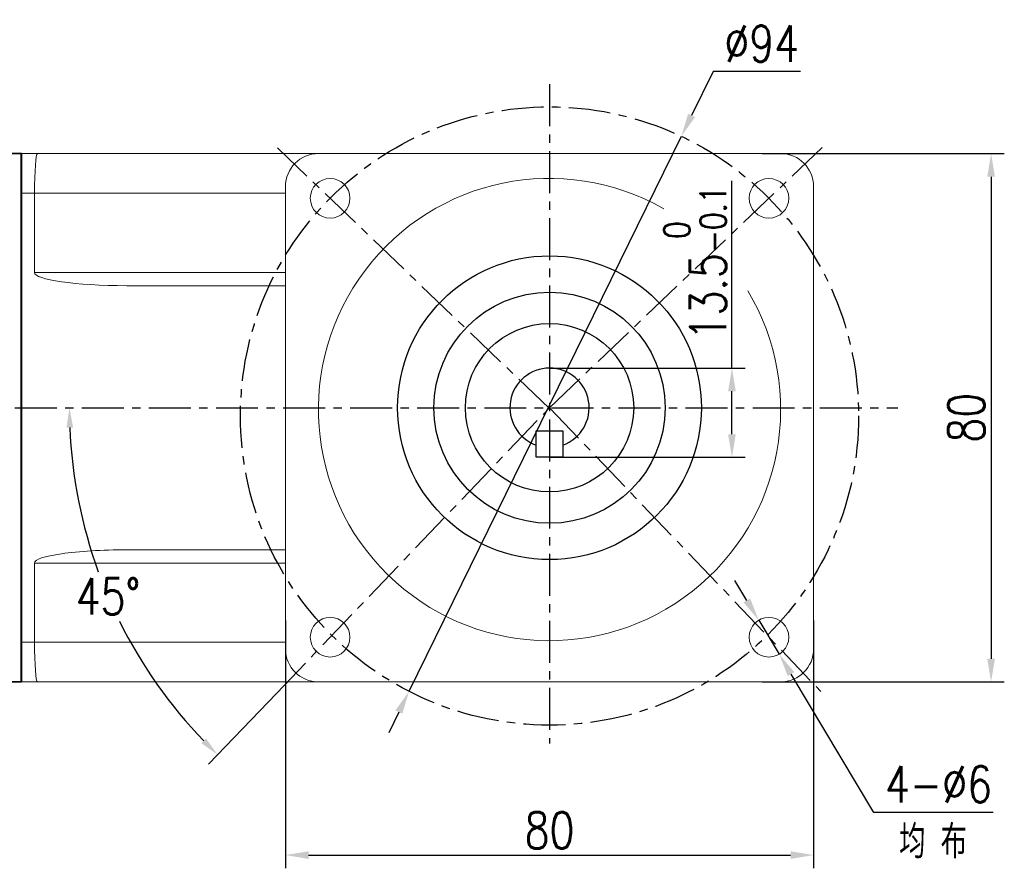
# Model space of a CAD drawing. Header units: inches. Extents: x -753 to 5070, y -3075 to 1581.
# Tile 110 of 178: x 4717 to 4866, y -2170 to -2041. Entities that reach past the tile are written whole.
import ezdxf

# ---------------------------------------------------------------- set-up
doc = ezdxf.new("R2010")
doc.units = ezdxf.units.IN
doc.header["$LTSCALE"] = 10
doc.header["$MEASUREMENT"] = 0
doc.linetypes.add('CENTER', pattern=[10.16, 6.35, -1.27, 1.27, -1.27])
for name, color, linetype in [('1轮廓实线层', 7, 'Continuous'), ('3中心线层', 1, 'CENTER'), ('6文字层', 3, 'Continuous'), ('7标注层', 4, 'Continuous')]:
    doc.layers.add(name, color=color, linetype=linetype)
doc.layers.add('图层2', color=4, linetype='Continuous', lineweight=40)
doc.styles.add('PC_TEXTSTYLE', font='isocp.shx', dxfattribs={"width": 0.8, "bigfont": 'HZFS.SHX'})
doc.styles.add('TH_GBDIM', font='romans.shx', dxfattribs={"width": 0.8, "bigfont": 'gbcbig.shx'})
doc.dimstyles.new('TH_GBDIM', dxfattribs={"dimtxt": 3.5, "dimasz": 2.5, "dimexe": 2, "dimexo": 0, "dimgap": 1, "dimtad": 1, "dimdec": 4, "dimdsep": 46, "dimtxsty": 'TH_GBDIM', "dimcen": 0.09, "dimclrd": 4, "dimclre": 4, "dimclrt": 3, "dimadec": 0, "dimazin": 0, "dimtfac": 1, "dimtdec": 4, "dimtmove": 0, "dimatfit": 3, "dimfxl": 1, "dimtzin": 0, "dimarcsym": 0})
doc.dimstyles.new('角度标注', dxfattribs={"dimtxt": 3.5, "dimasz": 3, "dimexe": 2, "dimexo": 0, "dimgap": 1, "dimtad": 1, "dimtih": 1, "dimtoh": 1, "dimdsep": 46, "dimtxsty": 'PC_TEXTSTYLE', "dimsah": 1, "dimcen": 0.09, "dimclrd": 4, "dimclrt": 3, "dimadec": 0, "dimazin": 0, "dimtfac": 0.7, "dimtmove": 0, "dimatfit": 0, "dimfxl": 1, "dimtzin": 0, "dimarcsym": 0})

# ---------------------------------------------------------------- blocks, each defined once
blk = doc.blocks.new('*D725')
at = {"layer": '7标注层', "color": 4, "lineweight": -2, "transparency": 16777216}
for p, q in [((4829.63, -2061.41), (4866.31, -2061.41)), ((4864.31, -2064.91), (4864.31, -2137.91)), ((4829.63, -2141.41), (4866.31, -2141.41))]:
    blk.add_line(p, q, dxfattribs=at)
at = {"layer": '7标注层', "color": 4, "transparency": 16777216}
for points in [[(4863.73, -2064.91), (4864.89, -2064.91), (4864.31, -2061.41)], [(4863.73, -2137.91), (4864.89, -2137.91), (4864.31, -2141.41)]]:
    blk.add_solid(points, dxfattribs=at)
at = {"layer": 'Defpoints', "color": 0, "transparency": 16777216}
for p in [(4829.63, -2061.41), (4829.63, -2141.41), (4864.31, -2141.41)]:
    blk.add_point(p, dxfattribs=at)
at = {"layer": '7标注层', "color": 3, "transparency": 16777216, "insert": (4860.56, -2101.41), "char_height": 5.5, "attachment_point": 5, "rotation": 90, "style": 'TH_GBDIM'}
blk.add_mtext('{80}{}{}', dxfattribs=at)
blk = doc.blocks.new('*D726')
at = {"layer": '7标注层', "color": 4, "lineweight": -2, "transparency": 16777216}
for p, q in [((4757.43, -2132.13), (4757.43, -2169.63)), ((4837.43, -2132.13), (4837.43, -2169.63)), ((4760.93, -2167.63), (4833.93, -2167.63))]:
    blk.add_line(p, q, dxfattribs=at)
at = {"layer": '7标注层', "color": 4, "transparency": 16777216}
for points in [[(4760.93, -2167.05), (4760.93, -2168.22), (4757.43, -2167.63)], [(4833.93, -2167.05), (4833.93, -2168.22), (4837.43, -2167.63)]]:
    blk.add_solid(points, dxfattribs=at)
at = {"layer": 'Defpoints', "color": 0, "transparency": 16777216}
for p in [(4757.43, -2132.13), (4837.43, -2132.13), (4837.43, -2167.63)]:
    blk.add_point(p, dxfattribs=at)
at = {"layer": '7标注层', "color": 3, "transparency": 16777216, "insert": (4797.43, -2163.88), "char_height": 5.5, "attachment_point": 5, "style": 'TH_GBDIM'}
blk.add_mtext('{80}{}{}', dxfattribs=at)
blk = doc.blocks.new('*D727')
at = {"layer": '7标注层', "color": 4, "lineweight": -2, "transparency": 16777216}
for p, q in [((4827.32, -2129.07), (4825.52, -2126.07)), ((4829.12, -2132.07), (4832.21, -2137.22)), ((4846.56, -2161.16), (4834.01, -2140.22)), ((4864.61, -2161.16), (4846.56, -2161.16))]:
    blk.add_line(p, q, dxfattribs=at)
at = {"layer": '7标注层', "color": 4, "transparency": 16777216}
for points in [[(4827.82, -2128.77), (4826.82, -2129.37), (4829.12, -2132.07)], [(4834.51, -2139.92), (4833.51, -2140.52), (4832.21, -2137.22)]]:
    blk.add_solid(points, dxfattribs=at)
at = {"layer": 'Defpoints', "color": 0, "transparency": 16777216}
for p in [(4829.12, -2132.07), (4832.21, -2137.22)]:
    blk.add_point(p, dxfattribs=at)
at = {"layer": '7标注层', "color": 3, "transparency": 16777216, "insert": (4856.34, -2156.91), "char_height": 5.5, "attachment_point": 5, "style": 'TH_GBDIM'}
blk.add_mtext('{4-∅6}', dxfattribs=at)
blk = doc.blocks.new('*D728')
at = {"layer": '7标注层', "color": 4, "lineweight": -2, "transparency": 16777216}
for p, q in [((4822.2, -2049), (4818.94, -2055.65)), ((4835.44, -2049), (4822.2, -2049)), ((4776.16, -2142.83), (4817.4, -2058.79)), ((4774.61, -2145.97), (4773.07, -2149.12))]:
    blk.add_line(p, q, dxfattribs=at)
at = {"layer": '7标注层', "color": 4, "transparency": 16777216}
for points in [[(4818.42, -2055.39), (4819.46, -2055.9), (4817.4, -2058.79)], [(4774.09, -2145.72), (4775.14, -2146.23), (4776.16, -2142.83)]]:
    blk.add_solid(points, dxfattribs=at)
at = {"layer": 'Defpoints', "color": 0, "transparency": 16777216}
for p in [(4817.4, -2058.79), (4776.16, -2142.83)]:
    blk.add_point(p, dxfattribs=at)
at = {"layer": '7标注层', "color": 3, "transparency": 16777216, "insert": (4829.57, -2044.75), "char_height": 5.5, "attachment_point": 5, "style": 'TH_GBDIM'}
blk.add_mtext('{∅94}{}{}', dxfattribs=at)
blk = doc.blocks.new('*D729')
at = {"layer": '7标注层', "color": 0, "lineweight": -2, "transparency": 16777216}
blk.add_line((4756.07, -2143.15), (4745.79, -2153.89), dxfattribs=at)
at = {"layer": '7标注层', "color": 4, "lineweight": -2, "transparency": 16777216}
for start, end in [(182.3641, 199.9609), (206.393, 223.9125)]:
    blk.add_arc((4797.43, -2099.9), 72.71, start, end, dxfattribs=at)
at = {"layer": '7标注层', "color": 4, "transparency": 16777216}
for points in [[(4724.28, -2102.91), (4725.28, -2102.89), (4724.72, -2099.9)], [(4745.4, -2149.97), (4744.7, -2150.68), (4747.17, -2152.45)]]:
    blk.add_solid(points, dxfattribs=at)
at = {"layer": 'Defpoints', "color": 0, "transparency": 16777216}
for p in [(4623.76, -2099.9), (4797.43, -2099.9), (4850.19, -2099.9), (4727.34, -2119.24), (4756.07, -2143.15)]:
    blk.add_point(p, dxfattribs=at)
at = {"layer": '7标注层', "color": 3, "transparency": 16777216, "insert": (4730.57, -2128.47), "char_height": 5.5, "attachment_point": 5, "style": 'TH_GBDIM'}
blk.add_mtext('45%%d', dxfattribs=at)
blk = doc.blocks.new('*D743')
at = {"layer": '7标注层', "color": 4, "lineweight": -2, "transparency": 16777216}
for p, q in [((4825.06, -2093.9), (4825.06, -2065.56)), ((4797.43, -2093.9), (4827.06, -2093.9)), ((4825.06, -2103.9), (4825.06, -2097.4)), ((4797.43, -2107.4), (4827.06, -2107.4))]:
    blk.add_line(p, q, dxfattribs=at)
at = {"layer": '7标注层', "color": 4, "transparency": 16777216}
for points in [[(4824.48, -2097.4), (4825.64, -2097.4), (4825.06, -2093.9)], [(4824.48, -2103.9), (4825.64, -2103.9), (4825.06, -2107.4)]]:
    blk.add_solid(points, dxfattribs=at)
at = {"layer": 'Defpoints', "color": 0, "transparency": 16777216}
for p in [(4797.43, -2093.9), (4825.06, -2093.9), (4797.43, -2107.4)]:
    blk.add_point(p, dxfattribs=at)
at = {"layer": '7标注层', "color": 3, "transparency": 16777216, "insert": (4819.48, -2077.98), "char_height": 5.5, "attachment_point": 5, "rotation": 90, "style": 'TH_GBDIM'}
blk.add_mtext('13.5{\\H0.7143x;\\S 0^ -0.1;}', dxfattribs=at)

msp = doc.modelspace()

# ---------------------------------------------------------------- linework, layer by layer
at = {"layer": '1轮廓实线层', "color": 7, "linetype": 'Continuous', "lineweight": 15}
for p, q in [((4717.431, -2061.414), (4719.863, -2061.414)), ((4719.863, -2061.414), (4762.431, -2061.414)), ((4832.431, -2061.414), (4762.431, -2061.414)), ((4757.431, -2066.414), (4757.431, -2136.414)), ((4837.431, -2136.414), (4837.431, -2066.414)), ((4719.431, -2067.414), (4717.431, -2067.414)), ((4757.431, -2067.414), (4719.431, -2067.414)), ((4719.431, -2079.414), (4719.431, -2067.414)), ((4719.431, -2079.414), (4757.431, -2079.414)), ((4757.431, -2081.414), (4733.393, -2081.414)), ((4733.393, -2121.414), (4757.431, -2121.414)), ((4719.431, -2123.414), (4719.431, -2135.414)), ((4757.431, -2123.414), (4719.431, -2123.414)), ((4717.431, -2135.414), (4719.431, -2135.414)), ((4719.431, -2135.414), (4757.431, -2135.414)), ((4719.863, -2141.414), (4717.431, -2141.414)), ((4762.431, -2141.414), (4719.863, -2141.414)), ((4762.431, -2141.414), (4832.431, -2141.414))]:
    msp.add_line(p, q, dxfattribs=at)
at = {"layer": '1轮廓实线层'}
for p, q in [((4717.431, -2101.414), (4717.431, -2068.144)), ((4795.431, -2107.399), (4795.431, -2103.399)), ((4795.431, -2103.399), (4797.431, -2103.399)), ((4797.431, -2103.399), (4799.431, -2103.399)), ((4799.431, -2103.399), (4799.431, -2107.399)), ((4799.431, -2107.399), (4795.431, -2107.399))]:
    msp.add_line(p, q, dxfattribs=at)
at = {"layer": '1轮廓实线层', "color": 7, "linetype": 'Continuous', "lineweight": 15}
for centre in [(4764.197, -2068.18), (4830.665, -2068.18), (4764.197, -2134.648), (4830.665, -2134.648)]:
    msp.add_circle(centre, 3, dxfattribs=at)
at = {"layer": '1轮廓实线层'}
for radius in [23, 17.5, 12.75]:
    msp.add_circle((4797.431, -2099.899), radius, dxfattribs=at)
at = {"layer": '1轮廓实线层', "color": 7, "linetype": 'Continuous', "lineweight": 15}
for centre, radius, start, end in [((4762.431, -2066.414), 5, 90, 180), ((4832.431, -2066.414), 5, 0, 90), ((4797.431, -2100.17), 35, 60.34282, 30.86285), ((4762.431, -2136.414), 5, 180, 270), ((4832.431, -2136.414), 5, 270, 0)]:
    msp.add_arc(centre, radius, start, end, dxfattribs=at)
at = {"layer": '1轮廓实线层'}
msp.add_arc((4797.431, -2099.899), 6, 289.47122, 250.52878, dxfattribs=at)
at = {"layer": '1轮廓实线层', "color": 7, "linetype": 'Continuous', "lineweight": 15}
for centre, major_axis, ratio, start_param, end_param in [((4719.863, -2067.414), (0, -6), 0.0719933, 3.1415927, 4.712389), ((4733.393, -2079.414), (-13.962, 0), 0.1432442, 0, 1.5707963), ((4733.393, -2123.414), (13.962, 0), 0.1432442, 1.5707963, 3.1415927), ((4719.863, -2135.414), (0, -6), 0.0719933, 4.712389, 6.2831853)]:
    msp.add_ellipse(centre, major_axis=major_axis, ratio=ratio, start_param=start_param, end_param=end_param, dxfattribs=at)
at = {"layer": '3中心线层', "ltscale": 0.1}
for p, q in [((4797.431, -2050.892), (4797.431, -2150.737)), ((4797.36, -2099.974), (4756.243, -2060.554)), ((4797.431, -2099.899), (4838.746, -2060.467)), ((4584.361, -2099.899), (4850.185, -2099.899)), ((4756.069, -2143.147), (4797.431, -2099.899)), ((4797.431, -2099.899), (4838.515, -2142.856))]:
    msp.add_line(p, q, dxfattribs=at)
msp.add_circle((4797.431, -2101.143), 46.809, dxfattribs=at)
at = {"layer": '图层2', "color": 0}
for p, q in [((4717.431, -2061.414), (4709.431, -2061.497)), ((4717.431, -2061.414), (4717.431, -2141.414)), ((4709.431, -2141.331), (4717.431, -2141.414))]:
    msp.add_line(p, q, dxfattribs=at)

# ---------------------------------------------------------------- texts
at = {"layer": '6文字层', "insert": (4850.372, -2163.106), "char_height": 5, "width": 38.96783, "attachment_point": 1, "style": 'PC_TEXTSTYLE'}
msp.add_mtext('{\\C3;均 布}', dxfattribs=at)

# ---------------------------------------------------------------- dimensions: what is measured, and where the dimension line sits
at = {"layer": '7标注层'}
for p1, p2, text, override, picture, middle in [((4776.155, -2142.832), (4817.398, -2058.789), '{<>}{}{}', {"dimtxt": 5.5, "dimasz": 3.5, "dimgap": 1.5, "dimtoh": 1, "dimdec": 0}, '*D728', (4829.57, -2048.999)), ((4829.123, -2132.075), (4832.208, -2137.221), '{4-<>}', {"dimtxt": 5.5, "dimasz": 3.5, "dimgap": 1.5, "dimtad": 1, "dimjust": 0, "dimtoh": 1, "dimdec": 0, "dimlfac": 1, "dimse1": 0, "dimse2": 0, "dimsd1": 0, "dimsd2": 0, "dimadec": 0}, '*D727', (4856.336, -2161.16))]:
    dim = msp.add_diameter_dim_2p(p1=p1, p2=p2, text=text, dimstyle='TH_GBDIM', override=override, dxfattribs=at)
    dim.commit()
    dim.dimension.update_dxf_attribs({"geometry": picture, "text_midpoint": middle, "dimtype": 163})
for base, p1, p2, text, override, picture, middle in [((4864.311, -2141.414), (4829.626, -2061.414), (4829.626, -2141.414), '{<>}{}{}', {"dimtxt": 5.5, "dimasz": 3.5, "dimdec": 1, "dimadec": 1}, '*D725', (4860.561, -2101.414)), ((4825.059, -2093.899), (4797.431, -2107.399), (4797.431, -2093.899), '<>{\\H0.7143x;\\S 0^ -0.1;}', {"dimtxt": 5.5, "dimasz": 3.5, "dimgap": 1, "dimtad": 1, "dimjust": 0, "dimdec": 1, "dimlfac": 1, "dimse1": 0, "dimse2": 0, "dimsd1": 0, "dimsd2": 0, "dimadec": 1}, '*D743', (4819.476, -2077.98))]:
    dim = msp.add_linear_dim(base=base, p1=p1, p2=p2, angle=90, text=text, dimstyle='TH_GBDIM', override=override, dxfattribs=at)
    dim.commit()
    dim.dimension.update_dxf_attribs({"geometry": picture, "text_midpoint": middle})
dim = msp.add_angular_dim_2l(base=(4727.339, -2119.239), line1=((4756.069, -2143.147), (4797.431, -2099.899)), line2=((4623.755, -2099.899), (4850.185, -2099.899)), text='45%%d', dimstyle='角度标注', override={"dimtxt": 5.5, "dimasz": 3, "dimgap": 1, "dimtad": 1, "dimjust": 0, "dimdec": 2, "dimlfac": 1, "dimtxsty": 'TH_GBDIM', "dimse1": 0, "dimse2": 0, "dimsd1": 0, "dimsd2": 0, "dimadec": 2}, dxfattribs=at)
dim.commit()
dim.dimension.update_dxf_attribs({"geometry": '*D729', "text_midpoint": (4730.569, -2128.471)})
dim = msp.add_linear_dim(base=(4837.431, -2167.635), p1=(4757.431, -2132.125), p2=(4837.431, -2132.125), text='{<>}{}{}', dimstyle='TH_GBDIM', override={"dimtxt": 5.5, "dimasz": 3.5, "dimdec": 1, "dimadec": 1}, dxfattribs=at)
dim.commit()
dim.dimension.update_dxf_attribs({"geometry": '*D726', "text_midpoint": (4797.431, -2163.885)})

doc.saveas('drawing.dxf')
